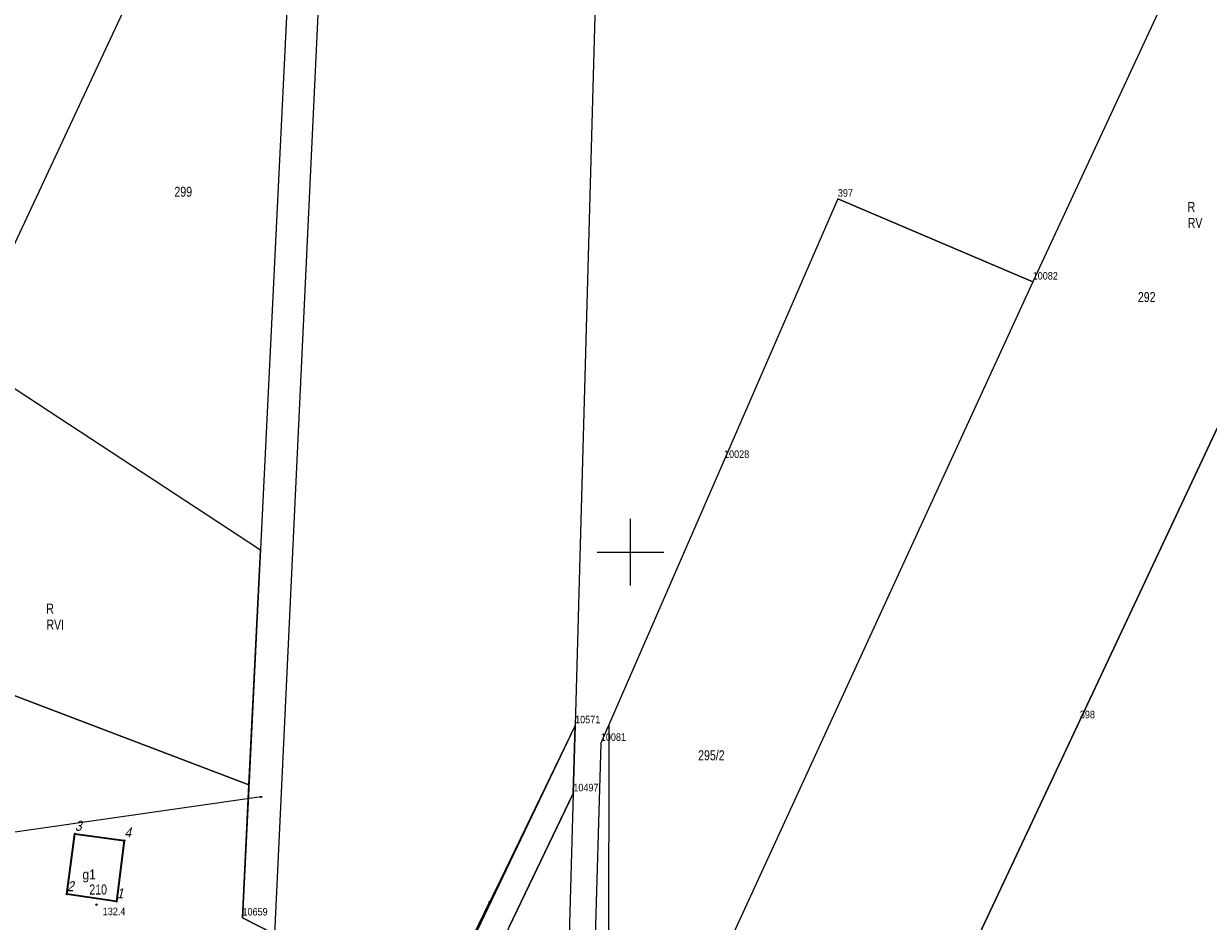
# Model space of a CAD drawing. Header units: metres. Extents: x 5548743 to 5556416, y 5707500 to 5714000.
# Tile 24 of 244: x 5551009 to 5551186, y 5711645 to 5711779. Entities that reach past the tile are written whole.
import ezdxf
from ezdxf.enums import TextEntityAlignment as Align

# ---------------------------------------------------------------- set-up
doc = ezdxf.new("R2010")
doc.units = ezdxf.units.M
doc.linetypes.add('219-1000', pattern=[0])
doc.layers.get('0').update_dxf_attribs({"color": 2, "lineweight": 5})
doc.styles.get("Standard").update_dxf_attribs({"font": 'Working1250', "width": 0.75})
doc.linetypes.add('902-1000', pattern='A,5,0,[1,ksztalty.shx,S=1,R=0,X=0,Y=0],5', length=10)

# ---------------------------------------------------------------- blocks, each defined once
blk = doc.blocks.new('PUNKTBUD')
at = {"color": 0}
blk.add_circle((0, 0), 0.09, dxfattribs=at)
blk = doc.blocks.new('203')
at = {"linetype": 'Continuous', "lineweight": 0}
h = blk.add_hatch(color=0, dxfattribs=at)
edge = h.paths.add_edge_path()
edge.add_arc((0, 0), 0.09, 0, 360)
blk = doc.blocks.new('PW01')
at = {"linetype": 'Continuous', "lineweight": 13}
h = blk.add_hatch(color=0, dxfattribs=at)
edge = h.paths.add_edge_path()
edge.add_arc((0, 0), 0.18, 0, 360)
blk = doc.blocks.new('PIKIETAW1891')
at = {"color": 0}
blk.add_circle((0, 0), 0.09, dxfattribs=at)
blk = doc.blocks.new('RAMKA1000K')
at = {"color": 0}
for p, q in [((700, 195), (700, 205)), ((695, 200), (705, 200))]:
    blk.add_line(p, q, dxfattribs=at)

msp = doc.modelspace()

# ---------------------------------------------------------------- linework, layer by layer
at = {"layer": '217-kontur klasyfikacyjny', "color": 3, "linetype": 'CONTINUOUS', "lineweight": 18, "flags": 128}
for points in [[(5551245.26, 5711923.17), (5551160.2, 5711740.45)], [(5551131.04, 5711752.85), (5551114, 5711713.77)], [(5551160.2, 5711740.45), (5551131.04, 5711752.85)], [(5551167.26, 5711674.81), (5551198.1, 5711740.39)], [(5551044.61, 5711700.29), (5551000.01, 5711729.54)], [(5551114, 5711713.77), (5551096.74, 5711674.15)], [(5551042.89, 5711665.19), (5551044.61, 5711700.29)], [(5550980.94, 5711688.74), (5551042.89, 5711665.19)], [(5551042.89, 5711665.19), (5550980.94, 5711688.74)], [(5551134.1, 5711604.3), (5551167.26, 5711674.81)], [(5551096.74, 5711674.15), (5551096.71, 5711638.95)], [(5551041.92, 5711645.3), (5551042.89, 5711665.19)], [(5551046.7, 5711642.84), (5551041.92, 5711645.3)]]:
    msp.add_lwpolyline(points, dxfattribs=at)
at = {"layer": '218-kontur użytku gruntowego', "color": 3, "linetype": 'CONTINUOUS', "lineweight": 18, "flags": 128}
for points in [[(5551245.26, 5711923.17), (5551160.2, 5711740.45)], [(5551131.04, 5711752.85), (5551114, 5711713.77)], [(5551160.2, 5711740.45), (5551131.04, 5711752.85)], [(5551167.26, 5711674.81), (5551198.1, 5711740.39)], [(5551044.61, 5711700.29), (5551000.01, 5711729.54)], [(5551114, 5711713.77), (5551096.74, 5711674.15)], [(5551042.89, 5711665.19), (5551044.61, 5711700.29)], [(5550980.94, 5711688.74), (5551042.89, 5711665.19)], [(5551042.89, 5711665.19), (5550980.94, 5711688.74)], [(5551134.1, 5711604.3), (5551167.26, 5711674.81)], [(5551091.71, 5711674.06), (5551080.48, 5711650.9)], [(5551091.44, 5711663.88), (5551091.71, 5711674.06)], [(5551096.74, 5711674.15), (5551096.71, 5711638.95)], [(5551041.92, 5711645.3), (5551042.89, 5711665.19)], [(5551090.14, 5711661.18), (5551091.44, 5711663.88)], [(5551081.86, 5711643.95), (5551090.14, 5711661.18)], [(5551080.48, 5711650.9), (5551078.04, 5711645.89)], [(5551078.04, 5711645.89), (5551070.97, 5711631.31)], [(5551046.7, 5711642.84), (5551041.92, 5711645.3)]]:
    msp.add_lwpolyline(points, dxfattribs=at)
at = {"layer": '219-działka ewidencyjna', "color": 7, "linetype": '219-1000', "lineweight": 18, "flags": 128}
for points in [[(5551245.26, 5711923.17), (5551160.2, 5711740.45)], [(5551097.96, 5711899.12), (5551091.71, 5711674.06)], [(5551056.5, 5711850.39), (5551046.7, 5711642.84)], [(5551051.39, 5711839.44), (5550966.4, 5711657.65)], [(5551051.39, 5711839.44), (5551041.92, 5711645.3)], [(5551131.04, 5711752.85), (5551114, 5711713.77)], [(5551131.04, 5711752.85), (5551160.2, 5711740.45)], [(5551160.2, 5711740.45), (5551091.04, 5711589.91)], [(5551198.1, 5711740.39), (5551167.26, 5711674.81)], [(5551114, 5711713.77), (5551095.56, 5711671.43)], [(5551167.26, 5711674.81), (5551134.1, 5711604.3)], [(5551091.71, 5711674.06), (5551058.58, 5711604.78)], [(5551091.71, 5711674.06), (5551091.44, 5711663.88)], [(5551095.56, 5711671.43), (5551094.61, 5711639.13)], [(5551091.44, 5711663.88), (5551061.97, 5711602.6)], [(5551091.44, 5711663.88), (5551090.79, 5711640.82)], [(5551041.92, 5711645.3), (5551046.7, 5711642.84)]]:
    msp.add_lwpolyline(points, dxfattribs=at)
at = {"layer": '312-budynek ewidencyjny', "color": 7, "linetype": 'CONTINUOUS', "lineweight": 35, "flags": 128}
for points in [[(5551015.63, 5711648.82), (5551016.83, 5711657.86)], [(5551016.83, 5711657.86), (5551024.23, 5711656.87)], [(5551024.23, 5711656.87), (5551023.07, 5711647.74)], [(5551023.07, 5711647.74), (5551015.63, 5711648.82)]]:
    msp.add_lwpolyline(points, dxfattribs=at)
at = {"layer": 'ogrodzenie trwałe', "color": 7, "linetype": '902-1000', "lineweight": 25, "flags": 128}
for points in [[(5551044.7, 5711663.38), (5550998.74, 5711656.8)], [(5551078.91, 5711647.67), (5551070.97, 5711631.31), (5551058.67, 5711605)]]:
    msp.add_lwpolyline(points, dxfattribs=at)

# ---------------------------------------------------------------- block references
at = {"layer": '203-punkt graniczny', "color": 7, "linetype": 'CONTINUOUS', "lineweight": 18}
for p in [(5551131.04, 5711752.85), (5551160.2, 5711740.45), (5551114, 5711713.77), (5551167.26, 5711674.81), (5551091.71, 5711674.06), (5551095.56, 5711671.43), (5551091.44, 5711663.88), (5551041.92, 5711645.3)]:
    msp.add_blockref('203', p, dxfattribs=at)
at = {"layer": 'pikieta naturalna', "color": 7, "linetype": 'CONTINUOUS', "lineweight": 13}
msp.add_blockref('PW01', (5551020.07, 5711647.26), dxfattribs=at)
at = {"layer": 'Punkt budynku', "color": 5, "linetype": 'CONTINUOUS', "lineweight": 13}
for p in [(5551016.83, 5711657.86), (5551024.23, 5711656.87), (5551015.63, 5711648.82), (5551023.07, 5711647.74)]:
    msp.add_blockref('PUNKTBUD', p, dxfattribs=at)
at = {"layer": 'Punkt roboczy BDOT GESUT K1', "color": 6, "linetype": 'CONTINUOUS', "lineweight": 18}
for p in [(5551044.7, 5711663.38), (5551078.91, 5711647.67), (5551020.07, 5711647.26)]:
    msp.add_blockref('PIKIETAW1891', p, dxfattribs=at)
at = {"layer": 'Wstawianie ramki sekcyjnej z opisem', "color": 7, "linetype": 'CONTINUOUS', "lineweight": 13}
msp.add_blockref('RAMKA1000K', (5550400, 5711500), dxfattribs=at)
msp.add_blockref('RAMKA1000K', (5550400, 5711500), dxfattribs=at)
msp.add_blockref('RAMKA1000K', (5550400, 5711500), dxfattribs=at)
msp.add_blockref('RAMKA1000K', (5550400, 5711500), dxfattribs=at)

# ---------------------------------------------------------------- texts
at = {"layer": '203-punkt graniczny-Atr103', "color": 7, "width": 0.9}
for s, p in [('397', (5551131.04, 5711752.85)), ('397', (5551131.04, 5711752.85)), ('10082', (5551160.2, 5711740.45)), ('10082', (5551160.2, 5711740.45)), ('10028', (5551114, 5711713.77)), ('10028', (5551114, 5711713.77)), ('398', (5551167.26, 5711674.81)), ('398', (5551167.26, 5711674.81)), ('10571', (5551091.71, 5711674.06)), ('10571', (5551091.71, 5711674.06)), ('10081', (5551095.56, 5711671.43)), ('10081', (5551095.56, 5711671.43)), ('10497', (5551091.44, 5711663.88)), ('10497', (5551091.44, 5711663.88)), ('10659', (5551041.92, 5711645.3)), ('10659', (5551041.92, 5711645.3))]:
    msp.add_text(s, height=1.125, dxfattribs=at).set_placement(p, align=Align.BOTTOM_LEFT)
at = {"layer": '209-oznaczenie konturu klasyfikacyjnego', "color": 3, "linetype": 'CONTINUOUS', "lineweight": 18, "width": 0.79}
for s, p in [('RV', (5551183.41, 5711750.01)), ('RVI', (5551012.57, 5711689.9))]:
    msp.add_text(s, height=1.5, dxfattribs=at).set_placement(p, align=Align.TOP_LEFT)
at = {"layer": '210-oznaczenie konturu użytku gruntowego', "color": 3, "linetype": 'CONTINUOUS', "lineweight": 18, "width": 0.79}
for p in [(5551183.39, 5711750.91), (5551012.55, 5711690.8)]:
    msp.add_text('R', height=1.5, dxfattribs=at).set_placement(p)
at = {"layer": '211-numer działki ewidencyjnej', "color": 7, "linetype": 'CONTINUOUS', "lineweight": 18, "width": 0.79}
for s, p in [('299', (5551031.73, 5711754.68)), ('292', (5551175.95, 5711738.93)), ('295/2', (5551110.12, 5711670.36))]:
    msp.add_text(s, height=1.5, dxfattribs=at).set_placement(p, align=Align.TOP_LEFT)
at = {"layer": '312-oznaczenie budynku ewidencyjnego', "color": 7, "linetype": 'CONTINUOUS', "lineweight": 18, "width": 0.79}
msp.add_text('210', height=1.5, dxfattribs=at).set_placement((5551018.99, 5711650.28), align=Align.TOP_LEFT)
at = {"layer": '312-oznaczenie budynku ewidencyjnego-Atr117', "color": 7, "width": 0.9}
msp.add_text('g1', height=1.5, dxfattribs=at).set_placement((5551018.96, 5711651.78), align=Align.MIDDLE_CENTER)
at = {"layer": 'pikieta naturalna-Atr2', "color": 7, "width": 0.9}
msp.add_text('132.4', height=1.125, dxfattribs=at).set_placement((5551021, 5711645.69))
at = {"layer": 'Punkt budynku-Atr104', "color": 5, "oblique": 15, "width": 0.9}
for s, p in [('3', (5551016.83, 5711657.86)), ('4', (5551024.23, 5711656.87)), ('2', (5551015.63, 5711648.82)), ('1', (5551023.07, 5711647.74))]:
    msp.add_text(s, height=1.5, dxfattribs=at).set_placement(p, align=Align.BOTTOM_LEFT)

doc.saveas('drawing.dxf')
